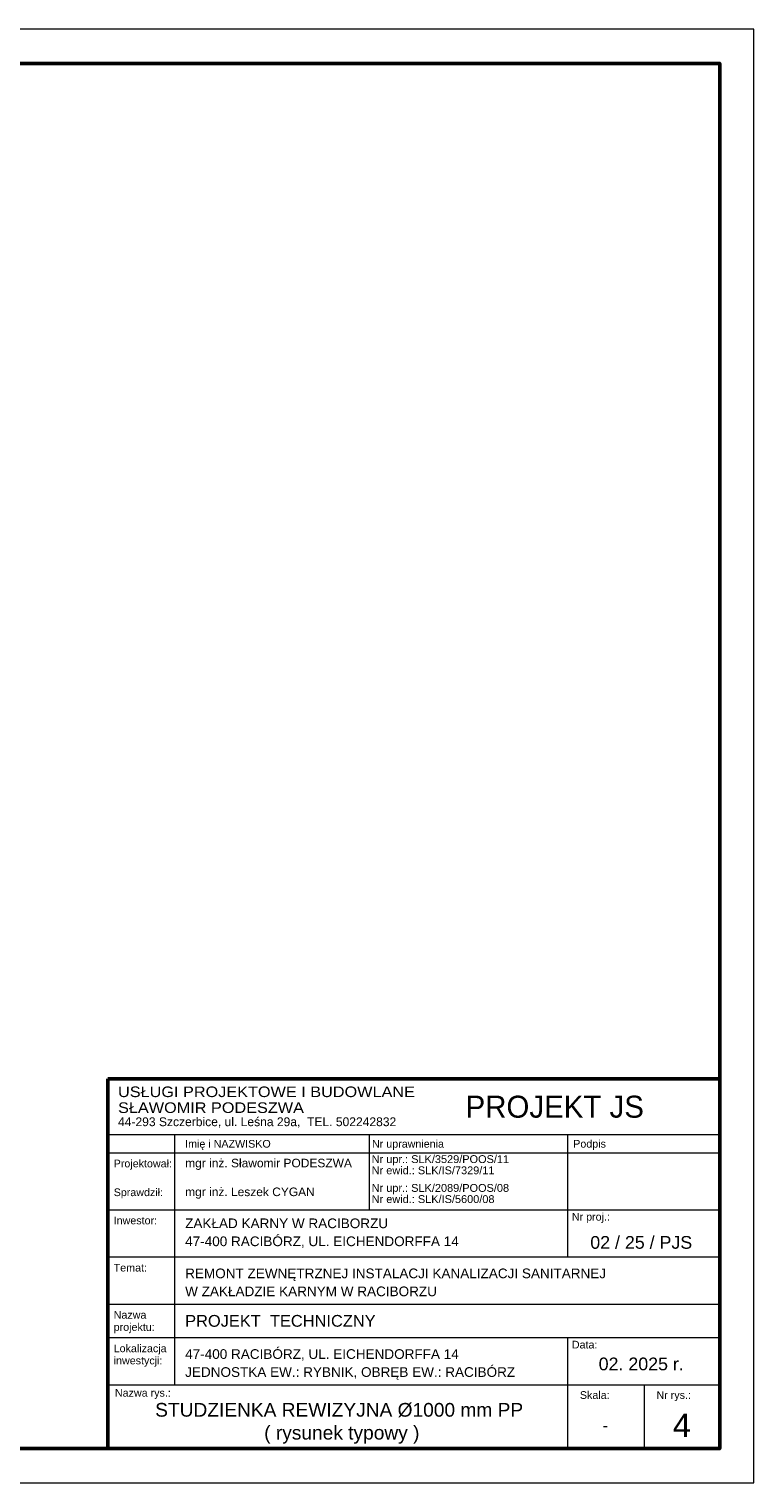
# Model space of a CAD drawing. Header units: millimetres. Extents: x 451 to 766, y 63 to 285.
# Tile 37 of 37: x 655 to 766, y 63 to 285. Entities that reach past the tile are written whole.
import ezdxf
from ezdxf.enums import TextEntityAlignment as Align

# ---------------------------------------------------------------- set-up
doc = ezdxf.new("R2010")
doc.units = ezdxf.units.MM
doc.header["$LTSCALE"] = 5.08
for name, color, linetype, lineweight in [('___JS__tabela', 7, 'Continuous', 13), ('_proj. cienkie', 7, 'Continuous', 13), ('opis', 7, 'Continuous', 13)]:
    doc.layers.add(name, color=color, linetype=linetype, lineweight=lineweight)
doc.styles.add('3', font='banff.ttf')
doc.styles.add('Arial', font='arial.ttf')

msp = doc.modelspace()

# ---------------------------------------------------------------- linework, layer by layer
at = {"layer": '___JS__tabela', "lineweight": 50}
for p, q in [((667.352, 124.573), (761.102, 124.573)), ((667.352, 67.915), (667.352, 124.573))]:
    msp.add_line(p, q, dxfattribs=at)
at = {"layer": '___JS__tabela'}
for p, q in [((761.102, 124.573), (761.102, 67.915)), ((667.352, 116.044), (761.102, 116.044)), ((677.536, 116.044), (677.536, 104.52)), ((707.378, 116.044), (707.378, 104.52)), ((737.778, 116.044), (737.778, 104.52)), ((667.352, 113.251), (761.102, 113.251)), ((667.352, 104.52), (761.102, 104.52)), ((677.536, 104.52), (677.536, 77.697)), ((737.778, 104.52), (737.778, 97.289)), ((667.352, 97.289), (761.102, 97.289)), ((667.352, 90.058), (761.101, 90.058)), ((667.352, 84.928), (761.101, 84.928)), ((737.778, 84.928), (737.778, 77.697)), ((667.352, 77.697), (761.102, 77.697)), ((667.352, 77.697), (761.102, 77.697)), ((737.778, 77.697), (737.778, 67.915)), ((749.516, 77.697), (749.516, 67.915)), ((761.102, 67.915), (667.352, 67.915))]:
    msp.add_line(p, q, dxfattribs=at)
at = {"layer": '_proj. cienkie', "lineweight": 50}
msp.add_lwpolyline([(467.102, 67.915), (761.102, 67.915), (761.102, 280.165), (467.102, 280.165)], close=True, dxfattribs=at)
at = {"layer": 'opis'}
msp.add_lwpolyline([(451.352, 62.665), (766.352, 62.665), (766.352, 285.415), (451.352, 285.415)], close=True, dxfattribs=at)

# ---------------------------------------------------------------- texts
at = {"layer": '___JS__tabela', "style": 'Arial'}
for s, height, width, p in [('USŁUGI PROJEKTOWE I BUDOWLANE', 1.62, 1.1, (668.894, 121.781)), ('SŁAWOMIR PODESZWA', 1.62, 1.1, (668.894, 119.351)), ('44-293 Szczerbice, ul. Leśna 29a,  TEL. 502242832', 1.35, 0.98, (668.894, 117.326))]:
    msp.add_text(s, height=height, dxfattribs=dict(at, width=width)).set_placement(p)
at = {"layer": '___JS__tabela', "style": '3'}
msp.add_text('PROJEKT JS', height=3.375, dxfattribs=at).set_placement((722.155, 120.309), align=Align.MIDDLE_LEFT)
at = {"layer": '___JS__tabela', "style": 'Arial'}
for s, height, p in [('Imię i NAZWISKO', 1.17377, (679.179, 114.04)), ('Nr uprawnienia', 1.17377, (707.818, 114.04)), ('Podpis', 1.1738, (738.659, 114.04)), ('Projektował:', 1.17377, (668.226, 111.019)), ('mgr inż. Sławomir PODESZWA', 1.31216, (679.179, 111.019)), ('Nr upr.: SLK/3529/POOS/11', 1.2, (707.768, 111.674)), ('Nr ewid.: SLK/IS/7329/11', 1.2, (707.768, 109.959)), ('Sprawdził:', 1.1738, (668.226, 106.609)), ('mgr inż. Leszek CYGAN', 1.31216, (679.179, 106.609)), ('Nr upr.: SLK/2089/POOS/08', 1.2, (707.768, 107.264)), ('Nr ewid.: SLK/IS/5600/08', 1.2, (707.768, 105.549)), ('Inwestor:', 1.1738, (668.226, 102.289)), ('ZAKŁAD KARNY W RACIBORZU', 1.48437, (679.179, 101.698)), ('Nr proj.:', 1.1738, (738.448, 102.859)), ('47-400 RACIBÓRZ, UL. EICHENDORFFA 14', 1.48437, (679.179, 98.942)), ('Temat:', 1.1738, (668.226, 95.058)), ('REMONT ZEWNĘTRZNEJ INSTALACJI KANALIZACJI SANITARNEJ ', 1.48437, (679.179, 94.029)), ('W ZAKŁADZIE KARNYM W RACIBORZU', 1.48437, (679.179, 91.273)), ('projektu:', 1.1738, (668.226, 85.962)), ('Nazwa', 1.1738, (668.226, 87.827)), ('PROJEKT  TECHNICZNY', 1.8, (679.179, 86.598)), ('Lokalizacja', 1.17377, (668.226, 82.696)), ('47-400 RACIBÓRZ, UL. EICHENDORFFA 14', 1.48437, (679.179, 81.668)), ('Data:', 1.1738, (738.448, 83.267)), ('inwestycji:', 1.17377, (668.226, 80.832)), ('JEDNOSTKA EW.: RYBNIK, OBRĘB EW.: RACIBÓRZ', 1.48437, (679.179, 78.911)), ('Nazwa rys.:', 1.17377, (668.419, 75.883)), ('Skala:', 1.1738, (739.678, 75.547)), ('Nr rys.:', 1.1738, (751.415, 75.547))]:
    msp.add_text(s, height=height, dxfattribs=at).set_placement(p)
for s, height, p in [('02 / 25 / PJS', 1.95312, (749.079, 99.517)), ('02. 2025 r.', 1.95312, (749.079, 80.897)), ('4', 3.594, (755.309, 71.504))]:
    msp.add_text(s, height=height, dxfattribs=at).set_placement(p, align=Align.MIDDLE_CENTER)
for s, p in [('STUDZIENKA REWIZYJNA %%c1000 mm PP', (702.783, 72.816)), (' ( rysunek typowy )', (702.783, 69.316))]:
    msp.add_text(s, height=2.1, dxfattribs=at).set_placement(p, align=Align.CENTER)
at = {"layer": '___JS__tabela', "style": 'Arial', "width": 0.9}
msp.add_text('-', height=1.953, dxfattribs=at).set_placement((743.589, 71.504), align=Align.MIDDLE_CENTER)

doc.saveas('drawing.dxf')
